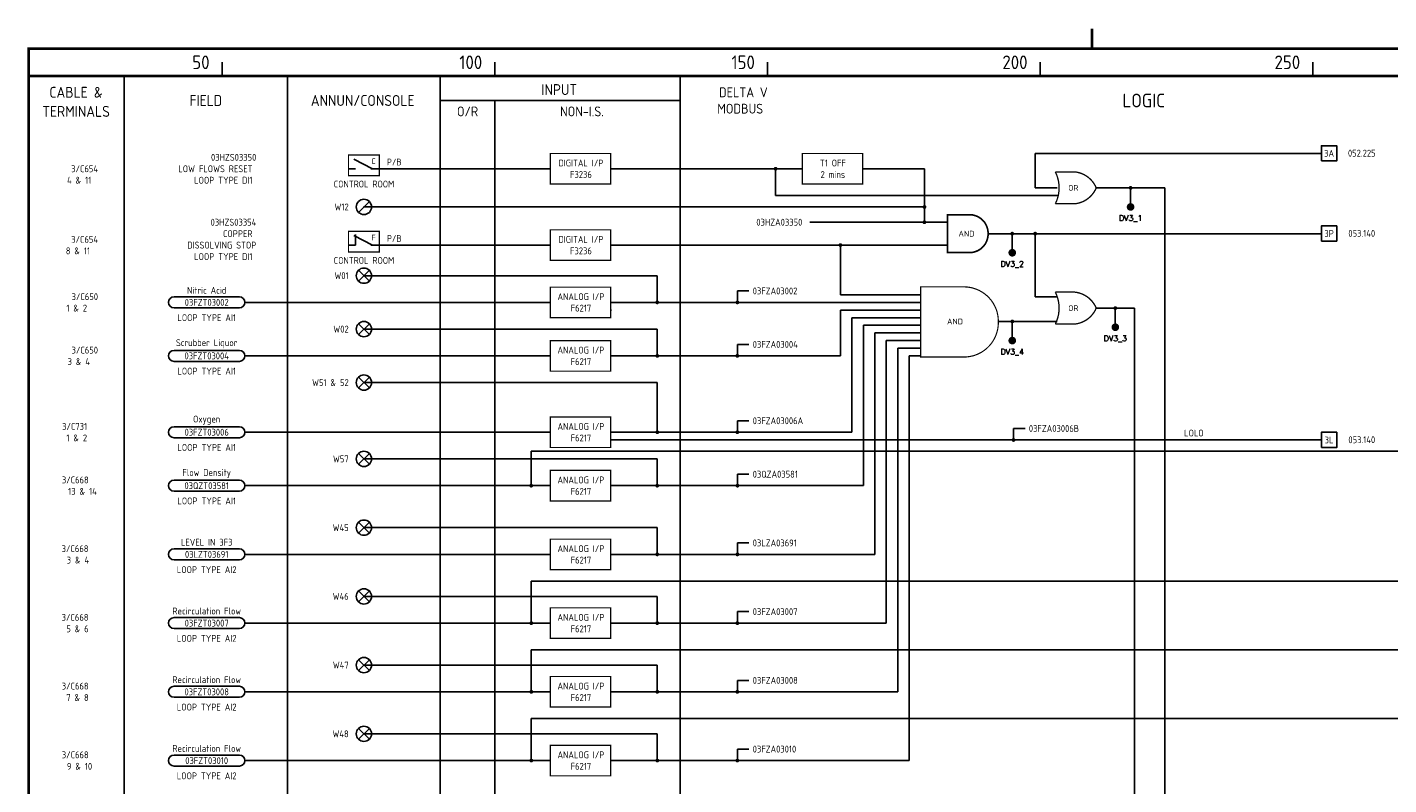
# Model space of a CAD drawing. Extents: x 0 to 408, y 0 to 275.
# Tile 2 of 3: x 14 to 264, y 137 to 275. Entities that reach past the tile are written whole.
import ezdxf
from ezdxf.enums import TextEntityAlignment as Align

# ---------------------------------------------------------------- set-up
doc = ezdxf.new("R2010")
doc.units = 0
doc.header["$LTSCALE"] = 0.25
doc.header["$MEASUREMENT"] = 0
doc.linetypes.add('HIDDEN', pattern=[0.375, 0.25, -0.125])
doc.layers.get('0').update_dxf_attribs({"color": 41, "linetype": 'CONTINUOUS'})
for name, color, linetype in [('00-DRG_FRAME', 12, 'CONTINUOUS'), ('051', 7, 'CONTINUOUS'), ('051-TEXT', 2, 'CONTINUOUS')]:
    doc.layers.add(name, color=color, linetype=linetype)
doc.styles.add('ISO', font='iso.shx')
doc.styles.add('ROMANS', font='romans.shx')

msp = doc.modelspace()

# ---------------------------------------------------------------- linework, layer by layer
at = {"color": 0}
msp.add_line((251.59, 199.76), (121.25, 199.76), dxfattribs=at)
at = {"layer": '00-DRG_FRAME'}
for p, q in [((50, 266.5), (50, 269)), ((100, 266.5), (100, 269)), ((150, 266.5), (150, 269)), ((200, 266.5), (200, 269)), ((250, 266.5), (250, 269))]:
    msp.add_line(p, q, dxfattribs=at)
for points, const_width in [([(209.5, 271.5), (209.5, 275.18)], 0.5), ([(209.5, 271.5), (209.5, 275.18)], 0.5), ([(14.5, 266.5), (404.5, 266.5)], 0.5), ([(32, 266.5), (32, 35.5)], 0.3), ([(62, 266.5), (62, 35.5)], 0.3), ([(90, 266.5), (90, 35.5)], 0.3), ([(134, 266.5), (134, 35.5)], 0.3), ([(90, 262), (134, 262)], 0.3)]:
    msp.add_lwpolyline(points, dxfattribs=dict(at, const_width=const_width))
at = {"layer": '00-DRG_FRAME', "const_width": 0.5}
msp.add_lwpolyline([(14.5, 0.5), (404.5, 0.5), (404.5, 271.5), (14.5, 271.5)], close=True, dxfattribs=at)
at = {"layer": '00-DRG_FRAME', "linetype": 'HIDDEN', "ltscale": 20, "const_width": 0.3}
msp.add_lwpolyline([(100, 262), (100, 35.5)], dxfattribs=at)
at = {"layer": '051'}
for p, q in [((199.09, 252.28), (251.59, 252.28)), ((199.09, 245.98), (199.09, 252.28)), ((77.58, 249.48), (74.16, 251.27)), ((74.43, 249.48), (73.17, 249.48)), ((110.19, 249.48), (77.29, 249.48)), ((121.39, 249.48), (156.43, 249.48)), ((151.49, 244.58), (151.49, 249.48)), ((167.59, 249.48), (178.79, 249.48)), ((178.79, 239.68), (178.79, 249.48)), ((199.09, 245.98), (203.13, 245.98)), ((210.29, 245.98), (222.89, 245.98)), ((216.59, 245.98), (216.59, 242.48)), ((222.89, 130.48), (222.89, 245.98)), ((75.01, 241.49), (76.99, 243.47)), ((75.89, 242.48), (178.79, 242.48)), ((151.49, 244.58), (194.89, 244.58)), ((203.29, 244.58), (194.89, 244.58)), ((77.58, 235.48), (74.16, 237.27)), ((74.43, 237.41), (74.43, 235.48)), ((157.79, 239.68), (178.79, 239.68)), ((178.79, 239.68), (182.99, 239.68)), ((199.09, 237.58), (190.46, 237.58)), ((194.89, 237.58), (194.89, 234.08)), ((199.09, 226.03), (199.09, 237.58)), ((199.09, 237.58), (251.59, 237.58)), ((74.43, 235.48), (73.17, 235.48)), ((110.19, 235.48), (77.29, 235.48)), ((121.39, 235.48), (182.99, 235.48)), ((163.39, 226.38), (163.39, 235.48)), ((75.01, 228.89), (76.99, 230.87)), ((75.01, 230.87), (76.99, 228.89)), ((75.89, 229.88), (129.79, 229.88)), ((129.79, 229.88), (129.79, 224.98)), ((41.17, 225.99), (53.15, 225.99)), ((110.19, 224.98), (54.16, 224.98)), ((121.39, 224.98), (161.29, 224.98)), ((144.49, 227.08), (144.49, 224.98)), ((144.49, 227.08), (146.59, 227.08)), ((178.09, 224.98), (161.29, 224.98)), ((178.09, 226.38), (163.39, 226.38)), ((199.09, 226.03), (203.13, 226.03)), ((41.17, 223.97), (53.15, 223.97)), ((121.25, 223.58), (121.39, 223.58)), ((163.39, 223.58), (178.09, 223.58)), ((163.39, 221.48), (163.39, 223.58)), ((210.29, 223.93), (217.29, 223.93)), ((213.79, 223.93), (213.79, 220.43)), ((217.29, 223.93), (217.29, 129.08)), ((75.01, 219.09), (76.99, 221.07)), ((75.01, 221.07), (76.99, 219.09)), ((75.89, 220.08), (129.79, 220.08)), ((129.79, 220.08), (129.79, 215.18)), ((163.39, 215.18), (163.39, 221.48)), ((165.49, 222.18), (178.09, 222.18)), ((165.49, 201.18), (165.49, 222.18)), ((167.59, 220.78), (178.09, 220.78)), ((167.59, 191.38), (167.59, 220.78)), ((192.34, 221.49), (203.13, 221.46)), ((194.89, 221.48), (194.89, 217.98)), ((144.49, 217.28), (146.59, 217.28)), ((144.49, 217.28), (144.49, 215.18)), ((169.69, 219.38), (169.69, 178.78)), ((178.09, 219.38), (169.69, 219.38)), ((171.79, 217.98), (171.79, 166.18)), ((178.09, 217.98), (171.79, 217.98)), ((41.17, 216.19), (53.15, 216.19)), ((110.19, 215.18), (54.16, 215.18)), ((121.39, 215.18), (163.39, 215.18)), ((173.89, 216.58), (173.89, 153.58)), ((178.09, 216.58), (173.89, 216.58)), ((175.99, 215.18), (175.99, 140.98)), ((178.09, 215.18), (175.99, 215.18)), ((41.17, 214.17), (53.15, 214.17)), ((75.01, 209.29), (76.99, 211.27)), ((75.01, 211.27), (76.99, 209.29)), ((75.89, 210.28), (129.79, 210.28)), ((129.79, 210.28), (129.79, 201.18)), ((144.49, 203.28), (146.59, 203.28)), ((144.49, 203.28), (144.49, 201.18)), ((41.17, 202.19), (53.15, 202.19)), ((41.17, 200.17), (53.15, 200.17)), ((110.19, 201.18), (54.16, 201.18)), ((121.39, 201.18), (165.49, 201.18)), ((195.13, 201.86), (195.13, 199.76)), ((195.13, 201.86), (197.23, 201.86)), ((75.01, 195.29), (76.99, 197.27)), ((75.01, 197.27), (76.99, 195.29)), ((106.69, 197.68), (106.69, 191.38)), ((323.83, 197.68), (106.69, 197.68)), ((75.89, 196.28), (129.79, 196.28)), ((129.79, 196.28), (129.79, 191.38)), ((41.17, 192.39), (53.15, 192.39)), ((144.49, 193.48), (144.49, 191.38)), ((144.49, 193.48), (146.59, 193.48)), ((41.17, 190.37), (53.15, 190.37)), ((110.19, 191.38), (54.16, 191.38)), ((121.39, 191.38), (167.59, 191.38)), ((75.01, 184.67), (76.99, 182.69)), ((75.01, 182.69), (76.99, 184.67)), ((75.89, 183.68), (129.79, 183.68)), ((129.79, 183.68), (129.79, 178.78)), ((41.17, 179.79), (53.15, 179.79)), ((144.49, 180.88), (146.59, 180.88)), ((144.49, 180.88), (144.49, 178.78)), ((41.17, 177.77), (53.15, 177.77)), ((110.19, 178.78), (54.16, 178.78)), ((121.39, 178.78), (169.69, 178.78)), ((106.69, 173.88), (106.69, 166.18)), ((323.83, 173.88), (106.69, 173.88)), ((75.01, 172.07), (76.99, 170.09)), ((75.01, 170.09), (76.99, 172.07)), ((75.89, 171.08), (129.79, 171.08)), ((129.79, 171.08), (129.79, 166.18)), ((144.49, 168.28), (146.59, 168.28)), ((144.49, 168.28), (144.49, 166.18)), ((41.17, 167.19), (53.15, 167.19)), ((41.17, 165.17), (53.15, 165.17)), ((110.19, 166.18), (54.16, 166.18)), ((121.39, 166.18), (171.79, 166.18)), ((106.69, 161.28), (106.69, 153.58)), ((323.83, 161.28), (106.69, 161.28)), ((75.01, 159.47), (76.99, 157.49)), ((75.01, 157.49), (76.99, 159.47)), ((75.89, 158.48), (129.79, 158.48)), ((129.79, 158.48), (129.79, 153.58)), ((144.49, 155.68), (146.59, 155.68)), ((144.49, 155.68), (144.49, 153.58)), ((41.17, 154.59), (53.15, 154.59)), ((41.17, 152.57), (53.15, 152.57)), ((110.19, 153.58), (54.16, 153.58)), ((121.39, 153.58), (173.89, 153.58)), ((106.69, 148.68), (106.69, 140.98)), ((323.83, 148.68), (106.69, 148.68)), ((75.01, 146.87), (76.99, 144.89)), ((75.01, 144.89), (76.99, 146.87)), ((75.89, 145.88), (129.79, 145.88)), ((129.79, 145.88), (129.79, 140.98)), ((144.49, 143.08), (146.59, 143.08)), ((144.49, 143.08), (144.49, 140.98)), ((41.17, 141.99), (53.15, 141.99)), ((41.17, 139.97), (53.15, 139.97)), ((110.19, 140.98), (54.16, 140.98)), ((121.39, 140.98), (175.99, 140.98))]:
    msp.add_line(p, q, dxfattribs=at)
for points, const_width in [([(110.19, 246.68), (121.25, 246.68), (121.25, 252.28), (110.19, 252.28)], 0.221), ([(156.39, 246.68), (167.45, 246.68), (167.45, 252.28), (156.39, 252.28)], 0.221), ([(73.17, 248.21), (78.84, 248.21), (78.84, 251.99), (73.17, 251.99)], 0.224), ([(73.17, 234.21), (78.84, 234.21), (78.84, 237.99), (73.17, 237.99)], 0.224), ([(110.19, 232.68), (121.25, 232.68), (121.25, 238.28), (110.19, 238.28)], 0.221), ([(110.19, 222.18), (121.25, 222.18), (121.25, 227.78), (110.19, 227.78)], 0.221), ([(110.19, 212.38), (121.25, 212.38), (121.25, 217.98), (110.19, 217.98)], 0.221), ([(110.19, 198.38), (121.25, 198.38), (121.25, 203.98), (110.19, 203.98)], 0.221), ([(110.19, 188.58), (121.25, 188.58), (121.25, 194.18), (110.19, 194.18)], 0.221), ([(110.19, 175.98), (121.25, 175.98), (121.25, 181.58), (110.19, 181.58)], 0.221), ([(110.19, 163.38), (121.25, 163.38), (121.25, 168.98), (110.19, 168.98)], 0.221), ([(110.19, 150.78), (121.25, 150.78), (121.25, 156.38), (110.19, 156.38)], 0.221), ([(110.19, 138.18), (121.25, 138.18), (121.25, 143.78), (110.19, 143.78)], 0.221)]:
    msp.add_lwpolyline(points, close=True, dxfattribs=dict(at, const_width=const_width))
for points in [[(251.59, 250.91), (254.39, 250.91), (254.39, 253.71), (251.59, 253.71)], [(251.59, 236.21), (254.39, 236.21), (254.39, 239.01), (251.59, 239.01)], [(251.59, 198.36), (254.39, 198.36), (254.39, 201.16), (251.59, 201.16)]]:
    msp.add_lwpolyline(points, close=True, dxfattribs=at)
for points, const_width in [([(151.31, 249.48, 1), (151.66, 249.48, 1)], 0.35), ([(206.37, 243.06), (202.79, 243.06, 0.235802), (202.79, 248.91), (206.37, 248.91, -0.273487), (210.29, 245.98, -0.273487)], 0.245), ([(216.41, 245.98, 1), (216.76, 245.98, 1)], 0.35), ([(178.61, 242.48, 1), (178.96, 242.48, 1)], 0.35), ([(216.24, 242.48, 1), (216.94, 242.48, 1)], 0.7), ([(178.61, 239.68, 1), (178.96, 239.68, 1)], 0.35), ([(190.46, 237.52), (190.46, 237.64, 0.414214), (187.05, 241.06), (182.99, 241.06), (182.99, 234.11), (187.05, 234.11, 0.414214)], 0.306), ([(194.71, 237.58, 1), (195.06, 237.58, 1)], 0.35), ([(198.91, 237.58, 1), (199.26, 237.58, 1)], 0.35), ([(163.21, 235.48, 1), (163.56, 235.48, 1)], 0.35), ([(194.54, 234.08, 1), (195.24, 234.08, 1)], 0.7), ([(192.34, 221.28), (192.34, 221.5, 0.414214), (186.02, 227.83), (178.09, 227.83), (178.09, 214.96), (186.02, 214.96, 0.414214)], 0.212), ([(129.61, 224.98, 1), (129.96, 224.98, 1)], 0.35), ([(144.31, 224.98, 1), (144.66, 224.98, 1)], 0.35), ([(206.37, 221.01), (202.79, 221.01, 0.235802), (202.79, 226.86), (206.37, 226.86, -0.273487), (210.29, 223.93, -0.273487)], 0.245), ([(213.61, 223.93, 1), (213.96, 223.93, 1)], 0.35), ([(194.71, 221.48, 1), (195.06, 221.48, 1)], 0.35), ([(213.44, 220.43, 1), (214.14, 220.43, 1)], 0.7), ([(194.54, 217.98, 1), (195.24, 217.98, 1)], 0.7), ([(129.61, 215.18, 1), (129.96, 215.18, 1)], 0.35), ([(144.31, 215.18, 1), (144.66, 215.18, 1)], 0.35), ([(129.61, 201.18, 1), (129.96, 201.18, 1)], 0.35), ([(144.31, 201.18, 1), (144.66, 201.18, 1)], 0.35), ([(194.96, 199.76, 1), (195.31, 199.76, 1)], 0.35), ([(106.51, 191.38, 1), (106.86, 191.38, 1)], 0.35), ([(129.61, 191.38, 1), (129.96, 191.38, 1)], 0.35), ([(144.31, 191.38, 1), (144.66, 191.38, 1)], 0.35), ([(129.61, 178.78, 1), (129.96, 178.78, 1)], 0.35), ([(144.31, 178.78, 1), (144.66, 178.78, 1)], 0.35), ([(106.51, 166.18, 1), (106.86, 166.18, 1)], 0.35), ([(129.61, 166.18, 1), (129.96, 166.18, 1)], 0.35), ([(144.31, 166.18, 1), (144.66, 166.18, 1)], 0.35), ([(106.51, 153.58, 1), (106.86, 153.58, 1)], 0.35), ([(129.61, 153.58, 1), (129.96, 153.58, 1)], 0.35), ([(144.31, 153.58, 1), (144.66, 153.58, 1)], 0.35), ([(106.51, 140.98, 1), (106.86, 140.98, 1)], 0.35), ([(129.61, 140.98, 1), (129.96, 140.98, 1)], 0.35), ([(144.31, 140.98, 1), (144.66, 140.98, 1)], 0.35)]:
    msp.add_lwpolyline(points, format="xyb", close=True, dxfattribs=dict(at, const_width=const_width))
for centre in [(76, 242.48), (76, 229.88), (76, 220.08), (76, 210.28), (76, 196.28), (76, 183.68), (76, 171.08), (76, 158.48), (76, 145.88)]:
    msp.add_circle(centre, 1.4, dxfattribs=at)
for centre, start, end in [((41.17, 224.98), 90, 270), ((53.15, 224.98), 270, 90), ((41.17, 215.18), 90, 270), ((53.15, 215.18), 270, 90), ((41.17, 201.18), 90, 270), ((53.15, 201.18), 270, 90), ((41.17, 191.38), 90, 270), ((53.15, 191.38), 270, 90), ((41.17, 178.78), 90, 270), ((53.15, 178.78), 270, 90), ((41.17, 166.18), 90, 270), ((53.15, 166.18), 270, 90), ((41.17, 153.58), 90, 270), ((53.15, 153.58), 270, 90), ((41.17, 140.98), 90, 270), ((53.15, 140.98), 270, 90)]:
    msp.add_arc(centre, 1.01, start, end, dxfattribs=at)

# ---------------------------------------------------------------- texts
at = {"layer": '00-DRG_FRAME', "style": 'ISO'}
for s, p in [('50', (47.69, 267.75)), ('100', (97.69, 267.75)), ('150', (147.69, 267.75)), ('200', (197.69, 267.75)), ('250', (247.69, 267.75))]:
    msp.add_text(s, height=2.5, dxfattribs=at).set_placement(p, align=Align.RIGHT)
for s, height, p in [('CABLE &', 2, (23.21, 263.5)), ('INPUT', 2, (111.81, 264)), ('FIELD', 2, (47, 262)), ('ANNUN/CONSOLE', 2, (75.76, 262)), ('DELTA V', 1.8, (145.58, 263.5)), ('LOGIC', 2.5, (219, 262)), ('TERMINALS', 2, (23.21, 260)), ('O/R', 1.8, (95, 260)), ('NON-I.S.', 1.8, (115.98, 260)), ('MODBUS', 1.8, (145, 260.5))]:
    msp.add_text(s, height=height, dxfattribs=at).set_placement(p, align=Align.MIDDLE)
at = {"layer": '051-TEXT', "style": 'ISO'}
for s, p in [('03HZS03350', (56.26, 251.58)), ('3/C654', (27.23, 249.48)), ('LOW FLOWS RESET', (55.56, 249.48)), ('4 & 11', (26, 247.38)), ('LOOP TYPE DI1', (55.56, 247.38)), ('W12', (73.2, 242.48)), ('03HZS03354', (56.26, 239.68)), ('03HZA03350', (156.39, 239.68)), ('3/C654', (27.23, 236.53)), ('COPPER', (55.56, 237.58)), ('8 & 11', (25.77, 234.43)), ('DISSOLVING STOP', (56.26, 235.48)), ('LOOP TYPE DI1', (55.56, 233.38)), ('W01', (73.2, 229.88)), ('3/C650', (27.23, 226.03)), ('1 & 2', (25.22, 223.93)), ('W02', (73.2, 220.08)), ('3/C650', (27.23, 216.23)), ('3 & 4', (25.76, 214.13)), ('W51 & 52', (73.2, 210.28)), ('3/C731', (25.23, 202.23)), ('1 & 2', (25.23, 200.13)), ('W57', (73.2, 196.28)), ('3/C668', (25.52, 192.43)), ('13 & 14', (27, 190.33)), ('W45', (73.2, 183.68)), ('3/C668', (25.48, 179.83)), ('3 & 4', (25.6, 177.73)), ('W46', (73.2, 171.08)), ('3/C668', (25.48, 167.23)), ('5 & 6', (25.52, 165.13)), ('W47', (73.2, 158.48)), ('3/C668', (25.5, 154.63)), ('7 & 8', (25.52, 152.53)), ('W48', (73.2, 145.88)), ('3/C668', (25.51, 142.03)), ('9 & 10', (26.16, 139.93))]:
    msp.add_text(s, height=1.26, dxfattribs=at).set_placement(p, align=Align.MIDDLE_RIGHT)
at = {"layer": '051-TEXT'}
for s, height, style, p in [('3A', 1.26, 'ISO', (252.99, 252.31)), ('052.225', 1.26, 'ISO', (258.99, 252.34)), ('C', 1.05, 'ISO', (77.75, 250.88)), ('DIGITAL I/P', 1.26, 'ISO', (115.79, 250.53)), ('T1 OFF', 1.26, 'ISO', (161.99, 250.53)), ('CONTROL ROOM', 1.26, 'ISO', (76, 246.68)), ('F3236', 1.26, 'ISO', (115.79, 248.43)), ('2 mins', 1.26, 'ISO', (161.99, 248.43)), ('OR', 1.05, 'ISO', (206.09, 245.98)), ('DV3_1', 1.05, 'ROMANS', (216.59, 240.38)), ('F', 1.05, 'ISO', (77.75, 236.88)), ('DIGITAL I/P', 1.26, 'ISO', (115.79, 236.53)), ('AND', 1.05, 'ISO', (186.49, 237.58)), ('3P', 1.26, 'ISO', (252.99, 237.61)), ('053.140', 1.26, 'ISO', (258.99, 237.64)), ('F3236', 1.26, 'ISO', (115.79, 234.43)), ('CONTROL ROOM', 1.26, 'ISO', (76, 232.68)), ('DV3_2', 1.05, 'ROMANS', (194.88, 231.98)), ('Nitric Acid', 1.26, 'ISO', (47.16, 227.2)), ('03FZT03002', 1.26, 'ISO', (47.16, 224.98)), ('ANALOG I/P', 1.26, 'ISO', (115.79, 226.03)), ('F6217', 1.26, 'ISO', (115.79, 223.93)), ('LOOP TYPE AI1', 1.26, 'ISO', (47.16, 222.18)), ('OR', 1.05, 'ISO', (206.09, 223.93)), ('AND', 1.05, 'ISO', (184.39, 221.48)), ('Scrubber Liquor', 1.26, 'ISO', (47.16, 217.4)), ('DV3_3', 1.05, 'ROMANS', (213.79, 218.33)), ('03FZT03004', 1.26, 'ISO', (47.16, 215.18)), ('ANALOG I/P', 1.26, 'ISO', (115.79, 216.23)), ('F6217', 1.26, 'ISO', (115.79, 214.13)), ('DV3_4', 1.05, 'ROMANS', (194.88, 215.88)), ('LOOP TYPE AI1', 1.26, 'ISO', (47.16, 212.38)), ('Oxygen', 1.26, 'ISO', (47.16, 203.4)), ('ANALOG I/P', 1.26, 'ISO', (115.79, 202.23)), ('03FZT03006', 1.26, 'ISO', (47.16, 201.18)), ('F6217', 1.26, 'ISO', (115.79, 200.13)), ('LOLO', 1.26, 'ISO', (228.2, 201.03)), ('3L', 1.26, 'ISO', (252.99, 199.76)), ('053.140', 1.26, 'ISO', (258.99, 199.8)), ('LOOP TYPE AI1', 1.26, 'ISO', (47.16, 198.38)), ('Flow Density', 1.26, 'ISO', (47.16, 193.6)), ('ANALOG I/P', 1.26, 'ISO', (115.79, 192.43)), ('03QZT03581', 1.26, 'ISO', (47.16, 191.38)), ('F6217', 1.26, 'ISO', (115.79, 190.33)), ('LOOP TYPE AI1', 1.26, 'ISO', (47.16, 188.58)), ('LEVEL IN 3F3', 1.26, 'ISO', (47.16, 181)), ('ANALOG I/P', 1.26, 'ISO', (115.79, 179.83)), ('03LZT03691', 1.26, 'ISO', (47.16, 178.78)), ('F6217', 1.26, 'ISO', (115.79, 177.73)), ('LOOP TYPE AI2', 1.26, 'ISO', (47.16, 175.98)), ('Recirculation Flow', 1.26, 'ISO', (47.16, 168.4)), ('ANALOG I/P', 1.26, 'ISO', (115.79, 167.23)), ('03FZT03007', 1.26, 'ISO', (47.16, 166.18)), ('F6217', 1.26, 'ISO', (115.79, 165.13)), ('LOOP TYPE AI2', 1.26, 'ISO', (47.16, 163.38)), ('Recirculation Flow', 1.26, 'ISO', (47.16, 155.8)), ('ANALOG I/P', 1.26, 'ISO', (115.79, 154.63)), ('03FZT03008', 1.26, 'ISO', (47.16, 153.58)), ('F6217', 1.26, 'ISO', (115.79, 152.53)), ('LOOP TYPE AI2', 1.26, 'ISO', (47.16, 150.78)), ('Recirculation Flow', 1.26, 'ISO', (47.16, 143.2)), ('ANALOG I/P', 1.26, 'ISO', (115.79, 142.03)), ('03FZT03010', 1.26, 'ISO', (47.16, 140.98)), ('F6217', 1.26, 'ISO', (115.79, 139.93)), ('LOOP TYPE AI2', 1.26, 'ISO', (47.16, 138.18))]:
    msp.add_text(s, height=height, dxfattribs=dict(at, style=style)).set_placement(p, align=Align.MIDDLE)
at = {"layer": '051-TEXT', "style": 'ISO'}
for s, p in [('P/B', (80.2, 250.71)), ('P/B', (80.2, 236.71)), ('03FZA03002', (147.29, 227.08)), ('03FZA03004', (147.29, 217.28)), ('03FZA03006A', (147.29, 203.28)), ('03FZA03006B', (197.93, 201.86)), ('03QZA03581', (147.29, 193.48)), ('03LZA03691', (147.29, 180.88)), ('03FZA03007', (147.29, 168.28)), ('03FZA03008', (147.29, 155.68)), ('03FZA03010', (147.29, 143.08))]:
    msp.add_text(s, height=1.26, dxfattribs=at).set_placement(p, align=Align.MIDDLE_LEFT)

doc.saveas('drawing.dxf')
